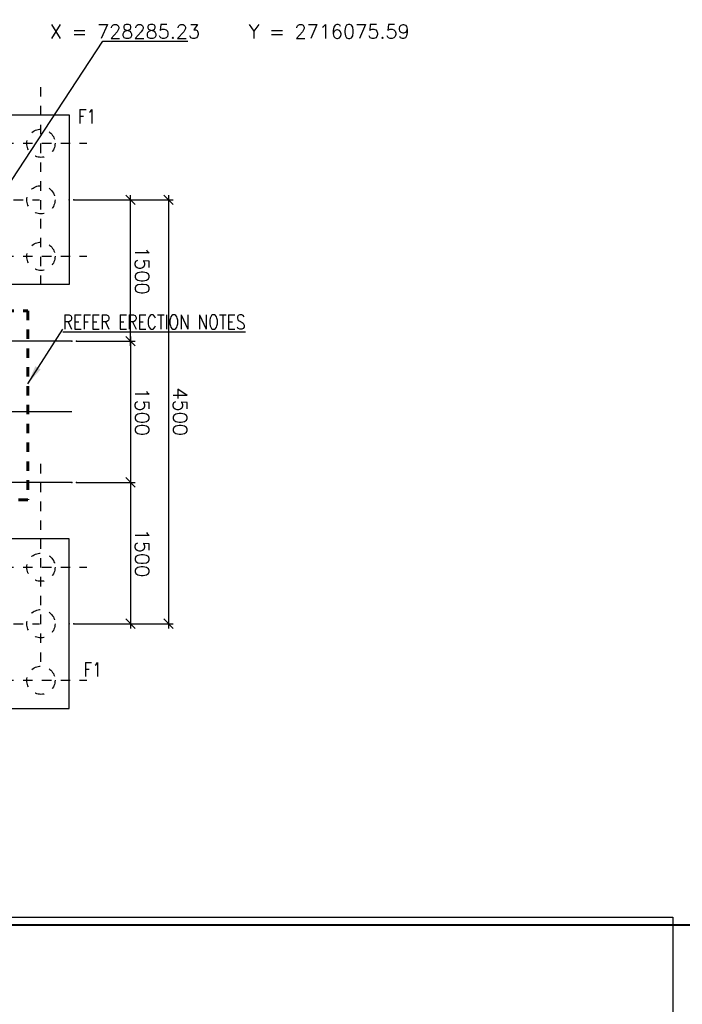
# Model space of a CAD drawing. Header units: inches. Extents: x 727810 to 1461440, y 2714588 to 5435005.
# Tile 30 of 233: x 728285.46 to 728292.49, y 2716067.05 to 2716077.5. Entities that reach past the tile are written whole.
import ezdxf

# ---------------------------------------------------------------- set-up
doc = ezdxf.new("R2010")
doc.units = ezdxf.units.IN
doc.header["$MEASUREMENT"] = 0
doc.linetypes.add('DIVIDEX2', pattern=[2.5, 1, -0.5, 0, -0.5, 0, -0.5])
doc.linetypes.add('HIDDEN', pattern=[0.375, 0.25, -0.125])
for name, color, linetype in [('DETAILS', 7, 'Continuous'), ('Inverter Room', 7, 'Continuous'), ('Mundra 335', 7, 'Continuous'), ('TEXT', 147, 'Continuous')]:
    doc.layers.add(name, color=color, linetype=linetype)
doc.styles.add('ROMANS', font='ROMANS.shx', dxfattribs={"height": 10})
doc.dimstyles.new('DIM-', dxfattribs={"dimscale": 0, "dimtxt": 0.15, "dimasz": 0.15, "dimexe": 0, "dimexo": 0, "dimgap": 0.15, "dimtad": 1, "dimdec": 0, "dimlfac": 1000, "dimzin": 0, "dimdsep": 46, "dimtxsty": 'ROMANS', "dimblk": 'OBLIQUE', "dimcen": 0, "dimclrd": 6, "dimclre": 6, "dimclrt": 3, "dimadec": 0, "dimazin": 0, "dimtfac": 1, "dimtdec": 0, "dimtmove": 2, "dimatfit": 3, "dimfxl": 1, "dimtolj": 1, "dimtzin": 0, "dimarcsym": 2})
doc.dimstyles.new('ROMANS$0', dxfattribs={"dimscale": 100, "dimtxt": 100, "dimasz": 1, "dimexe": 0.5, "dimexo": 0.5, "dimgap": 0.5, "dimtad": 1, "dimdec": 0, "dimrnd": 5, "dimdsep": 46, "dimtxsty": 'ROMANS', "dimblk": 'OBLIQUE', "dimcen": 1, "dimdle": 0.5, "dimclrd": 6, "dimclre": 6, "dimclrt": 3, "dimadec": 0, "dimazin": 0, "dimtfac": 1, "dimtdec": 0, "dimtix": 1, "dimtmove": 0, "dimatfit": 3, "dimldrblk": 'OBLIQUE', "dimfxl": 1, "dimtolj": 1, "dimtzin": 0, "dimarcsym": 0})
doc.dimstyles.new('ROMANS$7', dxfattribs={"dimscale": 100, "dimtxt": 2.5, "dimasz": 2, "dimexe": 20, "dimexo": 20, "dimgap": 0.5, "dimtad": 1, "dimdec": 0, "dimrnd": 5, "dimzin": 0, "dimdsep": 46, "dimtxsty": 'ROMANS', "dimcen": 0.09, "dimdle": 20, "dimclrd": 256, "dimclre": 256, "dimclrt": 3, "dimadec": 0, "dimazin": 0, "dimtfac": 20, "dimtdec": 0, "dimtix": 1, "dimtmove": 2, "dimatfit": 3, "dimfxl": 1, "dimtolj": 1, "dimtzin": 0, "dimarcsym": 0})

# ---------------------------------------------------------------- blocks, each defined once
blk = doc.blocks.new('_Oblique')
at = {"color": 0, "linetype": 'ByBlock', "lineweight": -2}
blk.add_line((-0.5, -0.5), (0.5, 0.5), dxfattribs=at)
blk = doc.blocks.new('*D84')
at = {"layer": 'Inverter Room', "color": 6, "lineweight": -2, "ltscale": 0.5, "transparency": 16777216}
for p, q in [((2097715, -2323962), (2102315, -2323962)), ((2097765, -2324965), (2097765, -2323912)), ((2102265, -2324965), (2102265, -2323912))]:
    blk.add_line(p, q, dxfattribs=at)
at = {"layer": 'Inverter Room', "color": 0, "ltscale": 0.5, "transparency": 16777216}
for p in [(2102265, -2323962), (2097765, -2325015), (2102265, -2325015)]:
    blk.add_point(p, dxfattribs=at)
at = {"layer": 'Inverter Room', "color": 6, "lineweight": -2, "ltscale": 0.5, "transparency": 16777216, "xscale": 100, "yscale": 100, "zscale": 100, "rotation": 180}
blk.add_blockref('_Oblique', (2097765, -2323962), dxfattribs=at)
at = {"layer": 'Inverter Room', "color": 6, "lineweight": -2, "ltscale": 0.5, "transparency": 16777216, "xscale": 100, "yscale": 100, "zscale": 100}
blk.add_blockref('_Oblique', (2102265, -2323962), dxfattribs=at)
at = {"layer": 'Inverter Room', "color": 3, "ltscale": 0.5, "transparency": 16777216, "insert": (2100015, -2323837), "char_height": 150, "attachment_point": 5, "style": 'ROMANS'}
blk.add_mtext('\\A1;4500', dxfattribs=at)
blk = doc.blocks.new('*D86')
at = {"layer": 'DETAILS', "color": 6, "lineweight": -2, "ltscale": 0.5, "transparency": 16777216}
for p, q in [((2097765, -2324915), (2097765, -2324315)), ((2099265, -2324938), (2099265, -2324315)), ((2099315, -2324365), (2097715, -2324365))]:
    blk.add_line(p, q, dxfattribs=at)
at = {"layer": 'Inverter Room', "color": 0, "ltscale": 0.5, "transparency": 16777216}
for p in [(2097765, -2324365), (2097765, -2324965), (2099265, -2324988)]:
    blk.add_point(p, dxfattribs=at)
at = {"layer": 'DETAILS', "color": 6, "lineweight": -2, "ltscale": 0.5, "transparency": 16777216, "xscale": 100, "yscale": 100, "zscale": 100, "rotation": 180}
blk.add_blockref('_Oblique', (2097765, -2324365), dxfattribs=at)
at = {"layer": 'DETAILS', "color": 6, "lineweight": -2, "ltscale": 0.5, "transparency": 16777216, "xscale": 100, "yscale": 100, "zscale": 100}
blk.add_blockref('_Oblique', (2099265, -2324365), dxfattribs=at)
at = {"layer": 'DETAILS', "color": 3, "ltscale": 0.5, "transparency": 16777216, "insert": (2098515, -2324240), "char_height": 150, "attachment_point": 5, "style": 'ROMANS', "bg_fill": 3, "box_fill_scale": 1.25, "bg_fill_color": 256, "bg_fill_true_color": 13158600, "bg_fill_transparency": 0}
blk.add_mtext('\\A1;1500', dxfattribs=at)
blk = doc.blocks.new('*D74')
at = {"layer": 'DETAILS', "color": 6, "lineweight": -2, "ltscale": 0.5, "transparency": 16777216}
for p, q in [((2100765, -2324938), (2100765, -2324315)), ((2102265, -2324915), (2102265, -2324315)), ((2100715, -2324365), (2102315, -2324365))]:
    blk.add_line(p, q, dxfattribs=at)
at = {"layer": 'Inverter Room', "color": 0, "ltscale": 0.5, "transparency": 16777216}
for p in [(2102265, -2324365), (2100765, -2324988), (2102265, -2324965)]:
    blk.add_point(p, dxfattribs=at)
at = {"layer": 'DETAILS', "color": 6, "lineweight": -2, "ltscale": 0.5, "transparency": 16777216, "xscale": 100, "yscale": 100, "zscale": 100, "rotation": 180}
blk.add_blockref('_Oblique', (2100765, -2324365), dxfattribs=at)
at = {"layer": 'DETAILS', "color": 6, "lineweight": -2, "ltscale": 0.5, "transparency": 16777216, "xscale": 100, "yscale": 100, "zscale": 100}
blk.add_blockref('_Oblique', (2102265, -2324365), dxfattribs=at)
at = {"layer": 'DETAILS', "color": 3, "ltscale": 0.5, "transparency": 16777216, "insert": (2101515, -2324240), "char_height": 150, "attachment_point": 5, "style": 'ROMANS', "bg_fill": 3, "box_fill_scale": 1.25, "bg_fill_color": 256, "bg_fill_true_color": 13158600, "bg_fill_transparency": 0}
blk.add_mtext('\\A1;1500', dxfattribs=at)
blk = doc.blocks.new('*D75')
at = {"layer": 'DETAILS', "color": 6, "lineweight": -2, "ltscale": 0.5, "transparency": 16777216}
for p, q in [((2099265, -2324888), (2099265, -2324315)), ((2100765, -2324888), (2100765, -2324315)), ((2099215, -2324365), (2100815, -2324365))]:
    blk.add_line(p, q, dxfattribs=at)
at = {"layer": 'Inverter Room', "color": 0, "ltscale": 0.5, "transparency": 16777216}
for p in [(2100765, -2324365), (2099265, -2324938), (2100765, -2324938)]:
    blk.add_point(p, dxfattribs=at)
at = {"layer": 'DETAILS', "color": 6, "lineweight": -2, "ltscale": 0.5, "transparency": 16777216, "xscale": 100, "yscale": 100, "zscale": 100, "rotation": 180}
blk.add_blockref('_Oblique', (2099265, -2324365), dxfattribs=at)
at = {"layer": 'DETAILS', "color": 6, "lineweight": -2, "ltscale": 0.5, "transparency": 16777216, "xscale": 100, "yscale": 100, "zscale": 100}
blk.add_blockref('_Oblique', (2100765, -2324365), dxfattribs=at)
at = {"layer": 'DETAILS', "color": 3, "ltscale": 0.5, "transparency": 16777216, "insert": (2100015, -2324240), "char_height": 150, "attachment_point": 5, "style": 'ROMANS', "bg_fill": 3, "box_fill_scale": 1.25, "bg_fill_color": 256, "bg_fill_true_color": 13158600, "bg_fill_transparency": 0}
blk.add_mtext('\\A1;1500', dxfattribs=at)
blk = doc.blocks.new('bhcbhb')
at = {"layer": 'DETAILS', "linetype": 'DIVIDEX2', "ltscale": 0.5}
for p, q in [((2097165.3, -2326904.8), (2097165.3, -2324828.8)), ((2098365.3, -2326904.8), (2098365.3, -2324828.8)), ((2101665.3, -2326904.8), (2101665.3, -2324828.8)), ((2102865.3, -2326904.8), (2102865.3, -2324828.8)), ((2098669.2, -2325315.3), (2096567.2, -2325315.3)), ((2097765.3, -2327404.8), (2097765.3, -2325328.8)), ((2102669.2, -2325315.3), (2100567.2, -2325315.3)), ((2102265.3, -2327404.8), (2102265.3, -2325328.8))]:
    blk.add_line(p, q, dxfattribs=at)
at = {"layer": 'DETAILS', "linetype": 'HIDDEN', "lineweight": 60, "ltscale": 20}
blk.add_lwpolyline([(2098942.4, -2332504), (2098942.4, -2325454.7), (2100949.6, -2325454.7), (2100949.6, -2332504)], close=True, dxfattribs=at)
at = {"layer": 'Inverter Room', "ltscale": 2}
for p, q in [((2099265.3, -2324987.7), (2099265.3, -2332237.4)), ((2100015.3, -2324987.7), (2100015.3, -2332237.4)), ((2100765.3, -2324987.7), (2100765.3, -2332237.4))]:
    blk.add_line(p, q, dxfattribs=at)
at = {"layer": 'Inverter Room', "color": 4, "ltscale": 0.5}
for points in [[(2098665.3, -2325015.3), (2098665.3, -2326515.3), (2096865.3, -2326515.3), (2096865.3, -2325015.3)], [(2101365.3, -2325015.3), (2101365.3, -2326515.3), (2103165.3, -2326515.3), (2103165.3, -2325015.3)]]:
    blk.add_lwpolyline(points, close=True, dxfattribs=at)
at = {"layer": 'Inverter Room', "color": 8, "linetype": 'HIDDEN', "ltscale": 2}
for centre in [(2097165.3, -2325315.3), (2097765.3, -2325315.3), (2098365.3, -2325315.3), (2101665.3, -2325315.3), (2102265.3, -2325315.3), (2102865.3, -2325315.3)]:
    blk.add_circle(centre, 150, dxfattribs=at)
at = {"layer": 'Inverter Room', "color": 3, "linetype": 'Continuous', "style": 'ROMANS', "width": 0.8}
for p in [(2102825.7, -2324864.4), (2096955.7, -2324924.2)]:
    blk.add_text('F1', height=150, rotation=90, dxfattribs=at).set_placement(p)
at = {"layer": 'Inverter Room', "ltscale": 0.5}
dim = blk.add_linear_dim(base=(2102265.3, -2323961.8), p1=(2097765.3, -2325015.3), p2=(2102265.3, -2325015.3), angle=180, dimstyle='ROMANS$0', override={"dimtxt": 150, "dimfxl": 0.75, "dimarcsym": 1}, dxfattribs=at)
dim.commit()
dim.dimension.update_dxf_attribs({"geometry": '*D84', "text_midpoint": (2100015.3, -2323836.8)})
at = {"layer": 'DETAILS', "ltscale": 100}
blk.add_leader([(2099717.3, -2325454.7), (2099137.7, -2325082.5)], dimstyle='ROMANS$7', override={"dimtxt": 150, "dimgap": 0.5, "dimtad": 0, "dimtfill": 1, "dimarcsym": 1}, dxfattribs=at)
at = {"layer": 'DETAILS', "ltscale": 0.5}
for base, p1, p2, picture, middle in [((2097765.3, -2324365.3), (2099265.3, -2324987.7), (2097765.3, -2324965.3), '*D86', (2098515.3, -2324240.3)), ((2102265.3, -2324365.3), (2100765.3, -2324987.7), (2102265.3, -2324965.3), '*D74', (2101515.3, -2324240.3))]:
    dim = blk.add_linear_dim(base=base, p1=p1, p2=p2, angle=180, dimstyle='ROMANS$0', override={"dimtxt": 150, "dimtfill": 1, "dimarcsym": 1}, dxfattribs=at)
    dim.commit()
    dim.dimension.update_dxf_attribs({"geometry": picture, "text_midpoint": middle})
at = {"layer": 'Inverter Room', "color": 2, "linetype": 'Continuous', "style": 'ROMANS', "width": 0.8}
blk.add_text('%%UREFER ERECTION NOTES', height=150, rotation=90, dxfattribs=at).set_placement((2099137.7, -2325082.5))
at = {"layer": 'DETAILS', "ltscale": 0.5}
dim = blk.add_linear_dim(base=(2100765.3, -2324365.3), p1=(2099265.3, -2324937.7), p2=(2100765.3, -2324937.7), angle=180, dimstyle='ROMANS$0', override={"dimtxt": 150, "dimtfill": 1, "dimarcsym": 1}, dxfattribs=at)
dim.commit()
dim.dimension.update_dxf_attribs({"geometry": '*D75', "text_midpoint": (2100015.3, -2324240.3)})
blk = doc.blocks.new('A$C56E2447D')
at = {"layer": 'TEXT', "color": 3, "insert": (-32.876, -19.767), "char_height": 0.15, "width": 4.76441, "attachment_point": 1, "style": 'ROMANS'}
blk.add_mtext('X = 728285.23     Y = 2716075.59 ', dxfattribs=at)
at = {"color": 3, "lineweight": 40}
blk.add_leader([(-33.421, -21.63, 0.148), (-32.312, -19.947, 0.148), (-31.412, -19.947, 0.148)], dimstyle='DIM-', override={"dimscale": 1, "dimtad": 0}, dxfattribs=at)
at = {"layer": 'TEXT', "xscale": 0.000999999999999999, "yscale": 0.000999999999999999, "zscale": 0.000999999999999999, "rotation": 270}
blk.add_blockref('bhcbhb', (2292.345, 2076.136, 0.148), dxfattribs=at)
at = {"color": 3, "lineweight": 40}
blk.add_lwpolyline([(-46.332, -2.332), (-6.687, -2.332), (-6.687, -29.329), (-46.332, -29.329)], close=True, dxfattribs=at)
at = {"layer": 'TEXT', "color": 3, "insert": (-32.876, -19.767), "char_height": 0.15, "width": 4.76441, "attachment_point": 1, "style": 'ROMANS'}
blk.add_mtext('X = 728285.23     Y = 2716075.59 ', dxfattribs=at)
at = {"color": 3, "lineweight": 40}
blk.add_leader([(-33.421, -21.63, 0.148), (-32.312, -19.947, 0.148), (-31.412, -19.947, 0.148)], dimstyle='DIM-', override={"dimscale": 1, "dimtad": 0}, dxfattribs=at)

msp = doc.modelspace()

# ---------------------------------------------------------------- linework, layer by layer
at = {"layer": 'Mundra 335', "color": 2}
msp.add_lwpolyline([(728262.17018, 2716067.97565), (728292.39018, 2716067.97565), (728292.39018, 2716064.11565), (728262.17018, 2716064.11565), (728262.17018, 2716067.97565)], dxfattribs=at)

# ---------------------------------------------------------------- next in the draw order: block references
msp.add_blockref('A$C56E2447D', (728318.65452, 2716097.2204))

doc.saveas('drawing.dxf')
